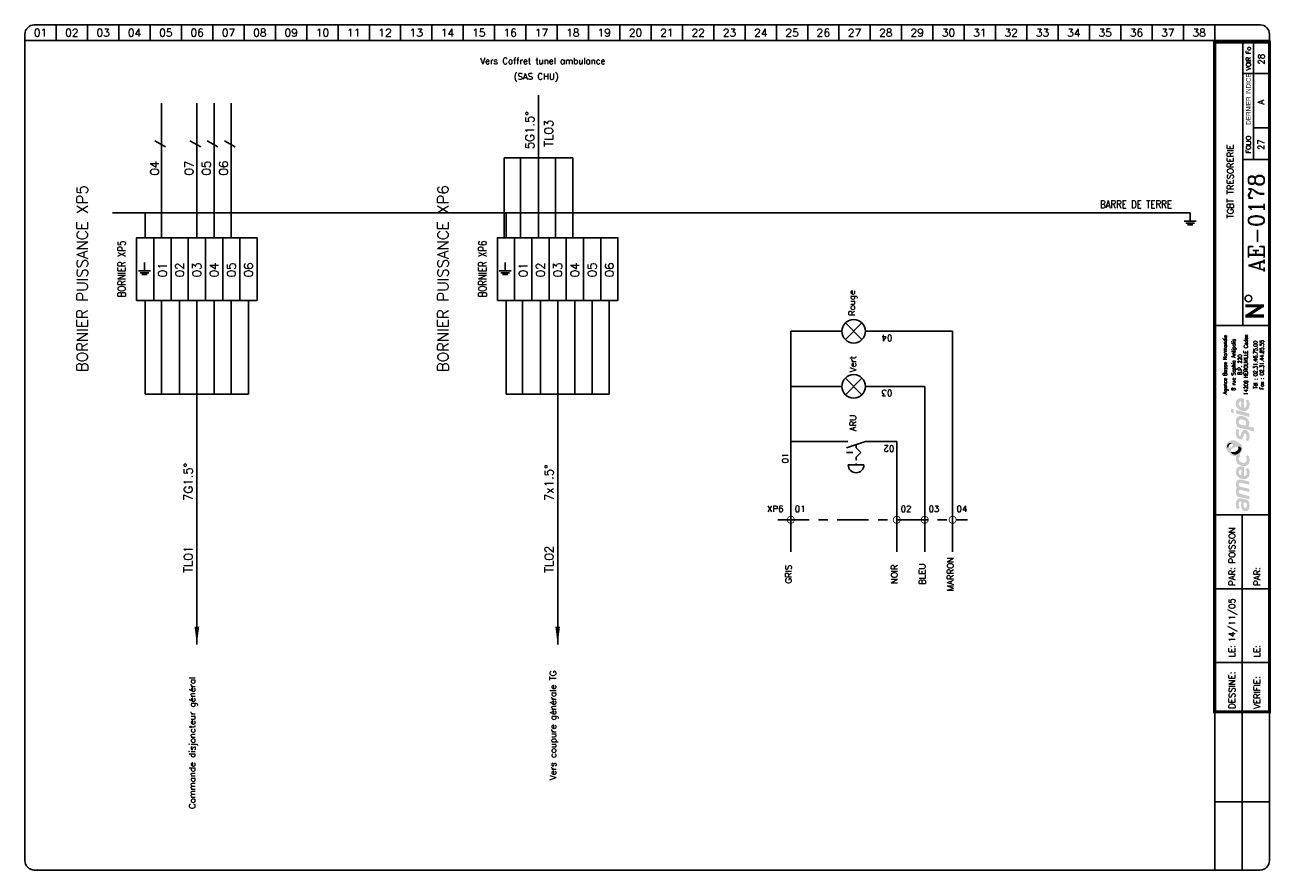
# Model space of a CAD drawing. Extents: x -925 to -527, y -398 to -128.
import ezdxf
from ezdxf.enums import TextEntityAlignment as Align

# ---------------------------------------------------------------- set-up
doc = ezdxf.new("R2010")
doc.units = 0
doc.header["$LTSCALE"] = 20
doc.header["$MEASUREMENT"] = 0
for name, pattern in [('AXES', [0.95, 0.5, -0.15, 0.15, -0.15]), ('CACHE', [0.375, 0.25, -0.125]), ('DISCONTINU', [0.15, 0.1, -0.05])]:
    doc.linetypes.add(name, pattern=pattern)
for name, color, linetype in [('POINTILLE', 5, 'DISCONTINU'), ('TEXTE', 3, 'Continuous'), ('TRAIAXE', 6, 'AXES'), ('TRAIFIN', 1, 'Continuous'), ('TRAIGROS', 2, 'Continuous'), ('TRAIMOY', 4, 'Continuous')]:
    doc.layers.add(name, color=color, linetype=linetype)
doc.styles.add('ROMANC', font='romanc')
doc.styles.add('ROMANS8', font='ROMANS8.shx')
doc.styles.get("Standard").update_dxf_attribs({"font": 'simplex.shx'})
doc.styles.add('TXT', font='txt', dxfattribs={"width": 0.8})

# ---------------------------------------------------------------- blocks, each defined once
blk = doc.blocks.new('FDP-DIV-CHU')
at = {"layer": 'TEXTE', "color": 7, "const_width": 1}
for points in [[(355.56, 551.92), (349.56, 551.92)], [(350.06, 548.67), (355.06, 551.92)], [(355.56, 548.67), (349.56, 548.67)]]:
    blk.add_lwpolyline(points, dxfattribs=at)
at = {"layer": 'TEXTE', "color": 7}
blk.add_circle((350.57, 554.25), 1.08, dxfattribs=at)
at = {"layer": 'TRAIFIN', "color": 7}
for p, q in [((-30.19, 641.67), (-30.19, 636.67)), ((-20.19, 641.67), (-20.19, 636.67)), ((-10.19, 641.67), (-10.19, 636.67)), ((-0.19, 641.67), (-0.19, 636.67)), ((9.81, 641.67), (9.81, 636.67)), ((19.81, 641.67), (19.81, 636.67)), ((29.81, 641.67), (29.81, 636.67)), ((39.81, 641.67), (39.81, 636.67)), ((49.81, 641.67), (49.81, 636.67)), ((59.81, 641.67), (59.81, 636.67)), ((69.81, 641.67), (69.81, 636.67)), ((79.81, 641.67), (79.81, 636.67)), ((89.81, 641.67), (89.81, 636.67)), ((99.81, 641.67), (99.81, 636.67)), ((109.81, 641.67), (109.81, 636.67)), ((119.81, 641.67), (119.81, 636.67)), ((129.81, 641.67), (129.81, 636.67)), ((139.81, 641.67), (139.81, 636.67)), ((149.81, 641.67), (149.81, 636.67)), ((159.81, 641.67), (159.81, 636.67)), ((169.81, 641.67), (169.81, 636.67)), ((179.81, 641.67), (179.81, 636.67)), ((189.81, 641.67), (189.81, 636.67)), ((199.81, 641.67), (199.81, 636.67)), ((209.81, 641.67), (209.81, 636.67)), ((219.81, 641.67), (219.81, 636.67)), ((229.81, 641.67), (229.81, 636.67)), ((239.81, 641.67), (239.81, 636.67)), ((249.81, 641.67), (249.81, 636.67)), ((259.81, 641.67), (259.81, 636.67)), ((269.81, 641.67), (269.81, 636.67)), ((279.81, 641.67), (279.81, 636.67)), ((289.81, 641.67), (289.81, 636.67)), ((299.81, 641.67), (299.81, 636.67)), ((309.81, 641.67), (309.81, 636.67)), ((319.81, 641.67), (319.81, 636.67)), ((329.81, 641.67), (329.81, 636.67)), ((339.81, 641.67), (339.81, 636.67)), ((352.22, 598.71), (352.22, 636.17)), ((352.22, 608.76), (356.77, 608.76))]:
    blk.add_line(p, q, dxfattribs=at)
at = {"layer": 'TRAIGROS', "color": 7}
for p, q in [((-37.19, 641.67), (354.31, 641.67)), ((-40.19, 638.67), (-40.19, 636.67)), ((357.31, 638.67), (357.31, 636.67)), ((357.31, 636.67), (-40.19, 636.67)), ((357.31, 636.67), (-40.19, 636.67)), ((-40.19, 636.67), (-40.19, 374.67)), ((348.81, 545.67), (348.81, 636.17)), ((357.31, 374.67), (357.31, 636.67)), ((348.81, 626.17), (356.81, 626.17)), ((348.81, 598.68), (356.81, 598.68)), ((339.81, 545.67), (357.31, 545.67)), ((339.81, 485.18), (357.32, 485.18)), ((339.81, 371.64), (339.81, 422.18)), ((-37.19, 371.67), (354.31, 371.67))]:
    blk.add_line(p, q, dxfattribs=at)
at = {"layer": 'TRAIGROS', "color": 7, "const_width": 1}
blk.add_lwpolyline([(339.81, 636.17), (339.81, 422.18), (357.31, 422.18), (357.31, 636.17), (339.81, 636.17)], dxfattribs=at)
at = {"layer": 'TRAIGROS', "color": 7}
for centre, start, end in [((-37.19, 638.67), 90, 180), ((354.31, 638.67), 0, 90), ((-37.19, 374.67), 180, 270), ((354.31, 374.67), 270, 0)]:
    blk.add_arc(centre, 3, start, end, dxfattribs=at)
at = {"layer": 'TRAIMOY', "color": 7}
for p, q in [((348.56, 371.65), (348.56, 485.18)), ((339.81, 461.48), (357.32, 461.48)), ((339.81, 437.94), (357.32, 437.94)), ((339.81, 393.42), (357.32, 393.42))]:
    blk.add_line(p, q, dxfattribs=at)
at = {"layer": 'TEXTE', "color": 7}
for s, p in [('01', (-35.19, 639.17)), ('02', (-25.19, 639.17)), ('03', (-15.19, 639.17)), ('04', (-5.19, 639.17)), ('05', (4.81, 639.17)), ('06', (14.81, 639.17)), ('07', (24.81, 639.17)), ('08', (34.81, 639.17)), ('09', (44.81, 639.17)), ('10', (54.81, 639.17)), ('12', (74.81, 639.17)), ('13', (84.81, 639.17)), ('16', (114.81, 639.17)), ('19', (144.81, 639.17)), ('20', (154.81, 639.17)), ('21', (164.81, 639.17)), ('22', (174.81, 639.17)), ('23', (184.81, 639.17)), ('24', (194.81, 639.17)), ('25', (204.81, 639.17)), ('26', (214.81, 639.17)), ('27', (224.81, 639.17)), ('28', (234.81, 639.17)), ('29', (244.81, 639.17)), ('30', (254.81, 639.17)), ('31', (264.81, 639.17)), ('32', (274.81, 639.17)), ('33', (284.81, 639.17)), ('34', (294.81, 639.17)), ('35', (304.81, 639.17)), ('36', (314.81, 639.17)), ('37', (324.81, 639.17)), ('38', (334.81, 639.17)), ('11', (64.81, 639.17)), ('14', (94.81, 639.17)), ('15', (104.81, 639.17)), ('17', (124.81, 639.17)), ('18', (134.81, 639.17))]:
    blk.add_text(s, height=2.5, dxfattribs=at).set_placement(p, align=Align.MIDDLE)
at = {"layer": 'TEXTE', "color": 7, "width": 0.867769}
blk.add_text('VOIR Fo', height=1.5, rotation=90, dxfattribs=at).set_placement((351.31, 627.17), (351.31, 634.67), align=Align.FIT)
at = {"layer": 'TEXTE', "color": 7, "style": 'TXT', "width": 0.8}
blk.add_text('DERNIER INDICE', height=1.5, rotation=90, dxfattribs=at).set_placement((351.31, 609.79))
at = {"layer": 'TEXTE', "color": 7}
blk.add_text('FOLIO', height=1.5, rotation=90, dxfattribs=at).set_placement((351.31, 603.43), align=Align.CENTER)
for s, p in [('PAR:', (346.32, 462.48)), ('PAR:', (354.32, 462.48)), ('LE:', (346.32, 439.61)), ('LE:', (354.32, 439.61)), ('DESSINE:', (346.32, 423.18)), ('VERIFIE:', (354.32, 423.18))]:
    blk.add_text(s, height=2, rotation=90, dxfattribs=at).set_placement(p)
at = {"layer": 'TEXTE', "color": 4, "style": 'ROMANC'}
for tag, height, p in [('FOLIO_SUIVANT', 2, (355.71, 630.71)), ('INDICE', 2, (355.6, 617.02)), ('FOLIO', 2, (355.6, 603.43)), ('NUMERO', 5, (355.6, 578.45))]:
    blk.add_attdef(tag, text='', height=height, rotation=90, dxfattribs=at).set_placement(p, align=Align.CENTER)
blk.add_attdef('INTITULE_DU_PLAN', text='', height=2, rotation=90, dxfattribs=at).set_placement((344.81, 591.67), align=Align.MIDDLE)
for tag, p in [('DESSINATEUR', (346.34, 469.62)), ('DATE', (346.32, 444.43))]:
    blk.add_attdef(tag, p, '', height=2, rotation=90, dxfattribs=at)
blk = doc.blocks.new('LOGO')
h = blk.add_hatch(color=187)
h.paths.add_polyline_path([(0.27, -25.15), (-0.26, -25.03), (-0.61, -25.01), (-0.96, -25.01), (-1.3, -25.15), (-1.56, -25.39), (-1.76, -25.66), (-1.92, -26.06), (-2.01, -26.61), (-2, -27.13), (-1.95, -27.54), (-1.82, -27.98), (-1.59, -28.49), (-0.78, -28.03), (-0.88, -27.84), (-0.99, -27.58), (-1.06, -27.27), (-1.09, -26.94), (-1.07, -26.65), (-1.03, -26.36), (-0.9, -26.15), (-0.74, -26.05), (-0.59, -26.04), (-0.23, -26.1), (-0.26, -26.47), (-0.29, -26.77), (-0.31, -27.1), (-0.31, -27.41), (-0.26, -27.77), (-0.19, -28.1), (-0.05, -28.44), (0.2, -28.78), (0.48, -28.98), (0.87, -29.11), (1.22, -29.1), (1.58, -29.04), (1.84, -28.87), (2.14, -28.53), (2.3, -28.16), (2.37, -27.71), (2.36, -27.1), (2.28, -26.51), (2.08, -25.89), (1.89, -25.54), (0.84, -25.3)])
h.paths.add_polyline_path([(0.54, -26.31), (1.32, -26.47), (1.41, -26.69), (1.48, -27.01), (1.49, -27.42), (1.48, -27.74), (1.4, -27.9), (1.29, -28.03), (1.14, -28.09), (0.96, -28.1), (0.81, -28.07), (0.69, -27.97), (0.6, -27.85), (0.54, -27.71), (0.5, -27.54), (0.49, -27.3), (0.49, -27.06), (0.5, -26.59)], flags=16)
h.paths.add_polyline_path([(-0.88, -23.47), (-0.97, -23.29), (-1.06, -23.08), (-1.08, -22.86), (-1.05, -22.63), (-0.97, -22.45), (-0.79, -22.36), (-0.5, -22.33), (2.29, -23.01), (2.29, -21.94), (-0.8, -21.24), (-0.96, -21.08), (-1.06, -20.77), (-1.1, -20.45), (-1, -20.2), (-0.87, -20.11), (-0.7, -20.03), (-0.48, -20.05), (2.29, -20.7), (2.29, -19.65), (-0.36, -19.01), (-0.65, -19), (-1.01, -19.01), (-1.3, -19.12), (-1.55, -19.28), (-1.77, -19.54), (-1.9, -19.8), (-1.98, -20), (-2.02, -20.38), (-2.01, -20.76), (-1.91, -21.13), (-1.79, -21.45), (-1.64, -21.71), (-1.75, -21.83), (-1.89, -22.08), (-1.98, -22.36), (-2.01, -22.66), (-2.01, -23), (-1.95, -23.36), (-1.85, -23.71), (-1.69, -24.08), (-1.5, -24.43), (2.29, -25.32), (2.29, -24.26)])
h.paths.add_polyline_path([(-0.19, -14.81), (-0.51, -14.81), (-0.91, -14.88), (-1.19, -15), (-1.42, -15.16), (-1.64, -15.38), (-1.83, -15.67), (-1.95, -15.97), (-2, -16.26), (-2.02, -16.52), (-2.01, -16.84), (-1.96, -17.15), (-1.84, -17.46), (-1.65, -17.81), (-1.41, -18.09), (-1.14, -18.33), (-0.89, -18.51), (-0.59, -18.68), (-0.17, -18.82), (0.24, -18.89), (0.59, -18.91), (0.98, -18.88), (1.37, -18.75), (1.77, -18.51), (2.17, -18.06), (2.33, -17.58), (2.38, -17.11), (2.38, -16.56), (2.33, -16.15), (2.2, -15.79), (2.03, -15.5), (1.82, -15.25), (1.14, -15.68), (1.3, -15.94), (1.42, -16.3), (1.49, -16.68), (1.49, -16.99), (1.43, -17.33), (1.23, -17.63), (0.99, -17.81), (0.79, -17.86), (0.6, -17.84), (0.6, -14.97), (0.23, -14.85)])
h.paths.add_polyline_path([(-0.26, -17.69), (-0.43, -17.64), (-0.58, -17.55), (-0.76, -17.39), (-0.9, -17.24), (-1.01, -17.02), (-1.06, -16.86), (-1.08, -16.63), (-1.06, -16.36), (-0.96, -16.16), (-0.83, -15.98), (-0.62, -15.87), (-0.44, -15.83), (-0.26, -15.83)], flags=16)
h.paths.add_polyline_path([(-0.09, -13.56), (-0.44, -13.4), (-0.74, -13.16), (-0.95, -12.9), (-1.04, -12.61), (-1.08, -12.36), (-1.02, -12.05), (-0.89, -11.83), (-0.73, -11.69), (-0.61, -11.61), (-0.5, -11.55), (-0.88, -10.89), (-1.08, -11.04), (-1.32, -11.18), (-1.51, -11.28), (-1.78, -11.38), (-1.87, -11.55), (-1.97, -11.89), (-2.01, -12.3), (-1.98, -12.76), (-1.82, -13.35), (-1.54, -13.76), (-1.25, -14.08), (-0.85, -14.34), (-0.48, -14.51), (-0.05, -14.65), (0.44, -14.71), (0.94, -14.69), (1.47, -14.5), (1.83, -14.25), (2.09, -13.94), (2.26, -13.6), (2.36, -13.21), (2.39, -12.82), (2.37, -12.43), (2.27, -11.98), (2.07, -11.58), (1.82, -11.23), (1.12, -11.67), (1.29, -11.95), (1.43, -12.27), (1.45, -12.61), (1.43, -12.96), (1.23, -13.36), (0.95, -13.57), (0.61, -13.63), (0.31, -13.63)])
h.paths.add_polyline_path([(1.25, -3.19), (0.94, -3.13), (0.59, -3.14), (0.32, -3.25), (0.1, -3.49), (-0.12, -3.81), (-0.25, -4.17), (-0.38, -4.62), (-0.46, -4.92), (-0.59, -5.03), (-0.74, -5.08), (-0.86, -5.03), (-0.96, -4.94), (-1.06, -4.74), (-1.12, -4.53), (-1.11, -4.23), (-1.07, -3.86), (-1.01, -3.51), (-0.93, -3.23), (-1.72, -2.85), (-1.84, -3.12), (-1.93, -3.4), (-1.97, -3.68), (-2, -3.98), (-2.02, -4.32), (-2, -4.65), (-1.94, -5.01), (-1.8, -5.31), (-1.64, -5.58), (-1.4, -5.84), (-1.11, -6.04), (-0.85, -6.17), (-0.56, -6.2), (-0.24, -6.15), (0.01, -5.99), (0.18, -5.81), (0.32, -5.51), (0.41, -5.18), (0.51, -4.86), (0.57, -4.63), (0.67, -4.45), (0.78, -4.33), (0.97, -4.29), (1.15, -4.35), (1.3, -4.55), (1.41, -4.85), (1.44, -5.24), (1.41, -5.62), (1.33, -5.91), (1.23, -6.15), (1.09, -6.39), (1.78, -6.81), (1.86, -6.74), (1.97, -6.61), (2.14, -6.32), (2.27, -6), (2.36, -5.62), (2.37, -5.24), (2.35, -4.86), (2.3, -4.52), (2.19, -4.21), (2.03, -3.92), (1.85, -3.65), (1.57, -3.35)])
h.paths.add_polyline_path([(1.14, 0.91), (0.82, 1.08), (0.5, 1.2), (0.1, 1.27), (-0.26, 1.3), (-0.73, 1.29), (-1.12, 1.19), (-1.38, 1.04), (-1.61, 0.8), (-1.77, 0.55), (-1.89, 0.33), (-1.98, 0.01), (-2.01, -0.32), (-1.99, -0.65), (-1.95, -1.02), (-1.88, -1.34), (-1.76, -1.63), (-1.63, -1.96), (-1.52, -2.24), (3.84, -3.66), (3.84, -2.51), (1.96, -2.01), (2.11, -1.85), (2.24, -1.56), (2.27, -1.32), (2.29, -1.04), (2.27, -0.75), (2.21, -0.44), (2.07, -0.1), (1.9, 0.2), (1.71, 0.44), (1.43, 0.71)])
h.paths.add_polyline_path([(0.98, -1.77), (-0.92, -1.28), (-0.98, -1.1), (-1.05, -0.84), (-1.07, -0.56), (-1.04, -0.29), (-0.94, -0.06), (-0.77, 0.11), (-0.53, 0.2), (-0.24, 0.22), (0.04, 0.2), (0.35, 0.13), (0.58, 0.05), (0.81, -0.07), (1.02, -0.24), (1.19, -0.46), (1.27, -0.68), (1.28, -0.93), (1.28, -1.16), (1.24, -1.43), (1.15, -1.61)], flags=16)
h.paths.add_polyline_path([(-1.97, 3.22), (-1.97, 2.11), (2.35, 0.95), (2.35, 2.06)])
h.paths.add_polyline_path([(-3.55, 3.65), (-3.55, 2.48), (-2.65, 2.25), (-2.65, 3.43)])
h.paths.add_polyline_path([(-0.19, 6.99), (-0.51, 6.99), (-0.91, 6.92), (-1.19, 6.81), (-1.42, 6.64), (-1.64, 6.43), (-1.83, 6.14), (-1.95, 5.83), (-2, 5.54), (-2.02, 5.28), (-2.01, 4.96), (-1.96, 4.66), (-1.84, 4.34), (-1.65, 4), (-1.41, 3.71), (-1.14, 3.48), (-0.89, 3.29), (-0.59, 3.12), (-0.17, 2.98), (0.24, 2.92), (0.59, 2.89), (0.98, 2.93), (1.37, 3.06), (1.77, 3.29), (2.17, 3.75), (2.33, 4.22), (2.38, 4.7), (2.38, 5.24), (2.33, 5.65), (2.2, 6.02), (2.03, 6.3), (1.82, 6.56), (1.14, 6.13), (1.3, 5.87), (1.42, 5.5), (1.49, 5.12), (1.49, 4.82), (1.43, 4.47), (1.23, 4.17), (0.99, 4), (0.79, 3.94), (0.6, 3.96), (0.6, 6.83), (0.23, 6.96)])
h.paths.add_polyline_path([(-0.26, 4.11), (-0.43, 4.16), (-0.58, 4.26), (-0.76, 4.42), (-0.9, 4.56), (-1.01, 4.78), (-1.06, 4.95), (-1.08, 5.17), (-1.06, 5.44), (-0.96, 5.64), (-0.83, 5.82), (-0.62, 5.93), (-0.44, 5.97), (-0.26, 5.97)], flags=16)
h = blk.add_hatch(color=135)
h.paths.add_polyline_path([(-2.62, -6.48), (-2.99, -6.44), (-3.33, -6.46), (-3.66, -6.54), (-3.9, -6.66), (-4.19, -6.88), (-4.48, -7.12), (-4.72, -7.4), (-4.9, -7.71), (-5.08, -8.08), (-5.15, -8.51), (-5.14, -8.84), (-5.03, -9.22), (-4.88, -9.56), (-4.68, -9.88), (-4.46, -10.22), (-4.19, -10.51), (-3.87, -10.81), (-3.57, -11.02), (-3.23, -11.21), (-2.91, -11.36), (-2.54, -11.44), (-2.16, -11.45), (-1.78, -11.38), (-1.51, -11.28), (-1.32, -11.18), (-1.08, -11.04), (-0.88, -10.89), (-0.73, -10.77), (-0.54, -10.54), (-0.29, -10.22), (-0.06, -9.77), (0.06, -9.2), (0.05, -8.64), (-0.11, -8.22), (-0.36, -7.85), (-0.69, -7.52), (-1.07, -7.21), (-1.43, -6.95), (-1.9, -6.73), (-2.27, -6.57)])
h.paths.add_polyline_path([(-2.94, -7.94), (-2.93, -8.06), (-2.93, -8.18), (-2.98, -8.34), (-3.08, -8.43), (-3.22, -8.54), (-3.43, -8.66), (-3.65, -8.75), (-3.89, -8.84), (-4.16, -8.87), (-4.34, -8.85), (-4.5, -8.82), (-4.67, -8.73), (-4.76, -8.58), (-4.8, -8.43), (-4.79, -8.24), (-4.75, -8.06), (-4.69, -7.92), (-4.59, -7.78), (-4.48, -7.64), (-4.34, -7.51), (-4.19, -7.41), (-4, -7.31), (-3.79, -7.28), (-3.58, -7.31), (-3.42, -7.38), (-3.25, -7.49), (-3.12, -7.62), (-3.02, -7.79)], flags=16)
h.paths.add_polyline_path([(-1.84, -8.57), (-1.32, -8.49), (-1.12, -8.49), (-0.87, -8.49), (-0.65, -8.57), (-0.45, -8.72), (-0.32, -8.9), (-0.26, -9.1), (-0.28, -9.35), (-0.35, -9.63), (-0.51, -9.97), (-0.73, -10.32), (-1.02, -10.58), (-1.39, -10.82), (-1.78, -10.98), (-2.23, -11.04), (-2.55, -11.01), (-2.82, -10.95), (-3.16, -10.77), (-3.4, -10.52), (-3.53, -10.28), (-3.6, -10.02), (-3.6, -9.73), (-3.5, -9.48), (-3.31, -9.23), (-3, -9.04), (-2.68, -8.88), (-2.26, -8.71)], flags=16)
h = blk.add_hatch(color=253)
h.paths.add_polyline_path([(-4, -7.31), (-4.19, -7.41), (-4.34, -7.51), (-4.48, -7.64), (-4.59, -7.78), (-4.69, -7.92), (-4.75, -8.06), (-4.79, -8.24), (-4.8, -8.43), (-4.76, -8.58), (-4.67, -8.73), (-4.5, -8.82), (-4.34, -8.85), (-4.36, -8.64), (-4.33, -8.43), (-4.27, -8.21), (-4.19, -8.05), (-4.09, -7.91), (-3.95, -7.79), (-3.82, -7.69), (-3.65, -7.62), (-3.47, -7.58), (-3.28, -7.58), (-3.12, -7.62), (-3.25, -7.49), (-3.42, -7.38), (-3.58, -7.31), (-3.79, -7.28)])
h.paths.add_polyline_path([(-0.87, -8.49), (-1.12, -8.49), (-1.32, -8.49), (-1.27, -8.65), (-1.22, -8.89), (-1.24, -9.17), (-1.31, -9.4), (-1.45, -9.63), (-1.67, -9.84), (-1.91, -10), (-2.2, -10.15), (-2.48, -10.22), (-2.71, -10.25), (-2.97, -10.24), (-3.22, -10.21), (-3.44, -10.12), (-3.6, -10.02), (-3.53, -10.28), (-3.4, -10.52), (-3.16, -10.77), (-2.82, -10.95), (-2.55, -11.01), (-2.23, -11.04), (-1.78, -10.98), (-1.39, -10.82), (-1.02, -10.58), (-0.73, -10.32), (-0.51, -9.97), (-0.35, -9.63), (-0.28, -9.35), (-0.26, -9.1), (-0.32, -8.9), (-0.45, -8.72), (-0.65, -8.57)])
at = {"color": 7, "style": 'ROMANS8', "width": 0.8}
for s, height, p in [('Agence Basse Normandie', 1.2384, (-4.85, 17.68)), ('8 rue Sophia Antipolis', 1.2384, (-2.12, 17.68)), ('14209 HEROUVILLE Cedex', 1.2384, (1.84, 17.68)), ('B.P. 220', 1.238, (-0.08, 17.68)), ('Tél : 02.31.46.75.00', 1.2384, (4.88, 17.68)), ('Fax : 02.31.44.85.55', 1.2384, (6.91, 17.68))]:
    blk.add_text(s, height=height, rotation=90, dxfattribs=at).set_placement(p, align=Align.CENTER)
blk = doc.blocks.new('U82')
at = {"layer": 'TRAIFIN'}
blk.add_line((0, -5), (0, 0), dxfattribs=at)
at = {"layer": 'TRAIMOY'}
for p, q in [((-3.5, -5), (3.5, -5)), ((-2.5, -6), (2.5, -6)), ((-1.5, -7), (1.5, -7))]:
    blk.add_line(p, q, dxfattribs=at)
blk = doc.blocks.new('X59')
at = {"linetype": 'Continuous'}
blk.add_lwpolyline([(-1.73, 1), (1.73, -1)], dxfattribs=at)
blk = doc.blocks.new('x30')
at = {"linetype": 'Continuous'}
for points in [[(-2.65, 1.1), (2.65, 6.4)], [(2.65, 1.1), (-2.65, 6.4)]]:
    blk.add_lwpolyline(points, dxfattribs=at)
blk.add_circle((0, 3.75), 3.75, dxfattribs=at)
blk = doc.blocks.new('X33')
at = {"layer": 'POINTILLE', "linetype": 'CACHE'}
for points in [[(-7.5, 13), (-7, 13)], [(-6, 13), (-5, 13), (-3.5, 11.5), (-2, 13), (-1, 13)]]:
    blk.add_lwpolyline(points, dxfattribs=at)
at = {"layer": 'TRAIFIN'}
blk.add_line((0, 0), (0, 10), dxfattribs=at)
at = {"layer": 'TRAIGROS'}
blk.add_line((-2, 16), (0, 10), dxfattribs=at)
at = {"layer": 'TRAIMOY'}
blk.add_lwpolyline([(-3.5, 14), (-3.5, 16)], dxfattribs=at)
at = {"layer": 'TRAIMOY', "linetype": 'Continuous'}
blk.add_lwpolyline([(-7.5, 10.5, -1), (-7.5, 15.5)], format="xyb", close=True, dxfattribs=at)
blk = doc.blocks.new('U75')
at = {"layer": 'TRAIFIN', "const_width": 0.25}
blk.add_lwpolyline([(-1.125, 0, 1), (1.125, 0, 1)], format="xyb", close=True, dxfattribs=at)

msp = doc.modelspace()

# ---------------------------------------------------------------- linework, layer by layer
for points in [[(-869.81, -325.75, 0, 1.5, 0), (-869.81, -319.96, 1.5, 1.5, 0)], [(-754.58, -325.75, 0, 1.5, 0), (-754.58, -319.96, 1.5, 1.5, 0)]]:
    msp.add_lwpolyline(points, format="xyseb")
at = {"layer": 'TRAIAXE'}
msp.add_line((-684.27, -285.86), (-623.68, -285.86), dxfattribs=at)
at = {"layer": 'TRAIFIN'}
for p, q in [((-881.06, -195.75), (-881.06, -152.75)), ((-869.81, -195.75), (-869.81, -152.75)), ((-864.31, -195.75), (-864.31, -152.75)), ((-858.81, -195.75), (-858.81, -152.75)), ((-771.72, -195.75), (-771.72, -170.22)), ((-766.47, -195.75), (-766.47, -170.22)), ((-760.72, -195.75), (-760.72, -170.22)), ((-755.22, -195.75), (-755.22, -170.22)), ((-749.72, -195.75), (-749.72, -170.22)), ((-886.31, -215.75), (-886.31, -245.75)), ((-881.06, -215.75), (-881.06, -245.75)), ((-875.31, -215.75), (-875.31, -245.75)), ((-869.81, -215.75), (-869.81, -245.75)), ((-864.31, -215.75), (-864.31, -245.75)), ((-858.81, -215.75), (-858.81, -245.75)), ((-853.31, -215.75), (-853.31, -245.75)), ((-771.08, -215.75), (-771.08, -245.75)), ((-765.83, -215.75), (-765.83, -245.75)), ((-760.08, -215.75), (-760.08, -245.75)), ((-754.58, -215.75), (-754.58, -245.75)), ((-749.08, -215.75), (-749.08, -245.75)), ((-743.58, -215.75), (-743.58, -245.75)), ((-738.08, -215.75), (-738.08, -245.75)), ((-680.12, -243.24), (-680.12, -225.63)), ((-663.8, -225.63), (-680.12, -225.63)), ((-656.3, -225.63), (-628.44, -225.63)), ((-628.44, -243.24), (-628.44, -225.63)), ((-680.12, -260.85), (-680.12, -243.24)), ((-663.8, -243.24), (-680.12, -243.24)), ((-656.3, -243.24), (-637.36, -243.24)), ((-637.36, -260.85), (-637.36, -243.24)), ((-628.44, -260.85), (-628.44, -243.24)), ((-680.12, -278.46), (-680.12, -260.85)), ((-680.12, -260.85), (-661.9, -260.85)), ((-646.28, -278.46), (-646.28, -260.85)), ((-637.36, -278.46), (-637.36, -260.85)), ((-628.44, -278.46), (-628.44, -260.85)), ((-680.12, -296.07), (-680.12, -278.46)), ((-646.28, -296.07), (-646.28, -278.46)), ((-637.36, -296.07), (-637.36, -278.46)), ((-628.44, -296.07), (-628.44, -278.46))]:
    msp.add_line(p, q, dxfattribs=at)
at = {"layer": 'TRAIMOY'}
for p, q in [((-760.72, -170.22), (-760.72, -150.22)), ((-771.72, -170.22), (-749.72, -170.22)), ((-896.73, -187.75), (-552.61, -187.75)), ((-886.31, -195.75), (-886.31, -187.75)), ((-771.08, -195.75), (-771.08, -187.75)), ((-886.31, -245.75), (-853.31, -245.75)), ((-869.81, -325.75), (-869.81, -245.75)), ((-771.08, -245.75), (-738.08, -245.75)), ((-754.58, -325.75), (-754.58, -245.75))]:
    msp.add_line(p, q, dxfattribs=at)
for points in [[(-889.06, -215.75), (-889.06, -195.75), (-883.56, -195.75), (-883.56, -215.75)], [(-883.56, -215.75), (-883.56, -195.75), (-878.06, -195.75), (-878.06, -215.75)], [(-878.06, -215.75), (-878.06, -195.75), (-872.56, -195.75), (-872.56, -215.75)], [(-872.56, -215.75), (-872.56, -195.75), (-867.06, -195.75), (-867.06, -215.75)], [(-867.06, -215.75), (-867.06, -195.75), (-861.56, -195.75), (-861.56, -215.75)], [(-861.56, -215.75), (-861.56, -195.75), (-856.06, -195.75), (-856.06, -215.75)], [(-856.06, -215.75), (-856.06, -195.75), (-850.56, -195.75), (-850.56, -215.75)], [(-773.83, -215.75), (-773.83, -195.75), (-768.33, -195.75), (-768.33, -215.75)], [(-768.33, -215.75), (-768.33, -195.75), (-762.83, -195.75), (-762.83, -215.75)], [(-762.83, -215.75), (-762.83, -195.75), (-757.33, -195.75), (-757.33, -215.75)], [(-757.33, -215.75), (-757.33, -195.75), (-751.83, -195.75), (-751.83, -215.75)], [(-751.83, -215.75), (-751.83, -195.75), (-746.33, -195.75), (-746.33, -215.75)], [(-746.33, -215.75), (-746.33, -195.75), (-740.83, -195.75), (-740.83, -215.75)], [(-740.83, -215.75), (-740.83, -195.75), (-735.33, -195.75), (-735.33, -215.75)]]:
    msp.add_lwpolyline(points, close=True, dxfattribs=at)

# ---------------------------------------------------------------- block references
msp.add_blockref('FDP-DIV-CHU', (-884.54, -769.42)).add_auto_attribs({'DESSINATEUR': 'POISSON', 'DATE': '14/11/05', 'FOLIO': '27', 'INTITULE_DU_PLAN': 'TGBT TRESORERIE', 'NUMERO': 'AE-0178', 'FOLIO_SUIVANT': '28', 'INDICE': 'A'})
msp.add_blockref('LOGO', (-535.98, -253.99))
at = {"layer": 'TEXTE', "yscale": 0.5499999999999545, "zscale": 0.55}
for p, xscale in [((-552.56, -187.75), 0.549999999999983), ((-886.56, -203.62), 0.5500000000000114), ((-771.33, -203.62), 0.5500000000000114)]:
    msp.add_blockref('U82', p, dxfattribs=dict(at, xscale=xscale))
at = {"layer": 'TRAIAXE', "rotation": 90}
msp.add_blockref('X33', (-646.28, -260.85), dxfattribs=at)
at = {"layer": 'TRAIFIN'}
for name, p in [('X59', (-881.56, -165.75)), ('X59', (-870.31, -165.75)), ('X59', (-864.81, -165.75)), ('X59', (-859.31, -165.75)), ('U75', (-680.12, -285.86)), ('U75', (-646.28, -285.86)), ('U75', (-637.36, -285.86)), ('U75', (-628.44, -285.86))]:
    msp.add_blockref(name, p, dxfattribs=at)
at = {"layer": 'TRAIGROS', "rotation": 90}
for p in [(-656.3, -225.63), (-656.3, -243.24)]:
    msp.add_blockref('x30', p, dxfattribs=at)

# ---------------------------------------------------------------- texts
at = {"layer": 'TEXTE', "ltscale": 0.9}
for s, p in [('Vers Coffret tunel ambulance', (-779.28, -140.25)), ('(SAS CHU)', (-768.6, -145.22))]:
    msp.add_text(s, height=2, dxfattribs=at).set_placement(p)
at = {"layer": 'TEXTE'}
for s, height, p in [('5G1.5°', 2.75, (-762.09, -167.45)), ('TL03', 2.75, (-756.07, -166.66)), ('04', 2.75, (-881.93, -175.87)), ('07', 2.75, (-870.93, -175.87)), ('05', 2.75, (-865.43, -175.87)), ('06', 2.75, (-859.93, -175.87)), ('BORNIER PUISSANCE XP5', 3.5, (-904.69, -238.65)), ('BORNIER PUISSANCE XP6', 3.5, (-789.46, -238.65)), ('01', 2.75, (-879.43, -208.37)), ('02', 2.75, (-873.93, -208.37)), ('03', 2.75, (-868.43, -208.37)), ('04', 2.75, (-862.93, -208.37)), ('05', 2.75, (-857.43, -208.37)), ('06', 2.75, (-851.93, -208.37)), ('01', 2.75, (-764.2, -208.37)), ('02', 2.75, (-758.7, -208.37)), ('03', 2.75, (-753.2, -208.37)), ('04', 2.75, (-747.7, -208.37)), ('05', 2.75, (-742.2, -208.37)), ('06', 2.75, (-736.7, -208.37)), ('7G1.5°', 2.75, (-871.18, -279.84)), ('7x1.5°', 2.75, (-755.95, -279.84)), ('TL02', 2.75, (-755.95, -302.77)), ('TL01', 2.75, (-871.18, -302.77))]:
    msp.add_text(s, height=height, rotation=90, dxfattribs=at).set_placement(p)
at = {"layer": 'TEXTE', "width": 0.8}
msp.add_text('BARRE DE TERRE', height=2.5, dxfattribs=at).set_placement((-581.38, -186.34))
for s, p in [('BORNIER XP5', (-892.56, -214.75)), ('BORNIER XP6', (-777.33, -214.75))]:
    msp.add_text(s, height=2.5, rotation=90, dxfattribs=at).set_placement(p)
at = {"layer": 'TEXTE'}
for s, rotation, p in [('Rouge', 90, (-660.29, -216.59)), ('04', 180, (-649.41, -227.79)), ('Vert', 90, (-660.29, -236.09)), ('03', 180, (-649.41, -245.39)), ('ARU', 90, (-660.29, -254.95)), ('02', 180, (-648.76, -263.1)), ('01', 90, (-681.92, -266.13)), ('MARRON', 90, (-629.19, -303.22)), ('GRIS', 90, (-680.86, -303.22)), ('NOIR', 90, (-647.03, -303.22)), ('BLEU', 90, (-638.11, -303.22))]:
    msp.add_text(s, height=2, rotation=rotation, dxfattribs=at).set_placement(p, align=Align.MIDDLE)
for s, p in [('XP6', (-687.69, -283.36)), ('01', (-678.87, -283.36)), ('02', (-645.03, -283.36)), ('03', (-636.11, -283.36)), ('04', (-627.19, -283.36))]:
    msp.add_text(s, height=2, dxfattribs=at).set_placement(p)
at = {"layer": 'TEXTE', "ltscale": 0.9}
for s, p in [('Commande disjoncteur général', (-870.31, -378.25)), ('Vers coupure générale TG', (-755.08, -368.99))]:
    msp.add_text(s, height=2, rotation=90, dxfattribs=at).set_placement(p)

doc.saveas('drawing.dxf')
